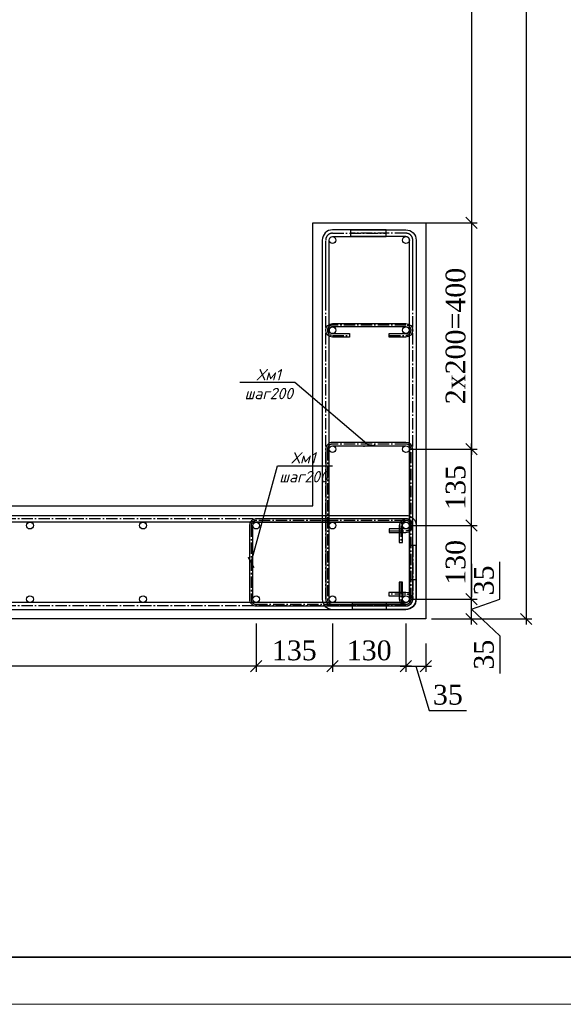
# Model space of a CAD drawing. Header units: millimetres. Extents: x -33345 to 4712671, y -3392 to 121473.
# Tile 207 of 256: x 1162856 to 1168624, y 44501 to 54941. Entities that reach past the tile are written whole.
import ezdxf
from ezdxf import colors
from ezdxf.entities.mleader import LeaderData, LeaderLine
from ezdxf.math import Vec2, Vec3

# ---------------------------------------------------------------- set-up
doc = ezdxf.new("R2010")
doc.units = ezdxf.units.MM
doc.linetypes.add('ГОСТ 2.303 6', pattern=[12, 8, -1.5, 1, -1.5])
doc.layers.add('_линия', color=7, linetype='Continuous')
doc.layers.add('СПДС_РАЗМЕРЫ', color=7, linetype='Continuous')
for name, color, linetype, lineweight in [('ACO-текст', 7, 'Continuous', 20), ('армирование', 150, 'Continuous', 50), ('Колонны', 1, 'Continuous', 40)]:
    doc.layers.add(name, color=color, linetype=linetype, lineweight=lineweight)
doc.styles.add('SIMPLEX350', font='times.ttf', dxfattribs={"height": 350})
doc.styles.add('style6', font='isocpeui.ttf')
doc.styles.add('X-U-RW-01$0$StyleROMANS', font='GOTHIC.TTF')
doc.styles.add('ГОСТ 2.304', font='cs_gost2304.shx', dxfattribs={"oblique": 15})
doc.dimstyles.new('СПДС', dxfattribs={"dimscale": 100, "dimtxt": 1.5, "dimasz": 1, "dimexe": 1, "dimexo": 1, "dimgap": 1, "dimtad": 1, "dimdec": 0, "dimtxsty": 'ГОСТ 2.304', "dimblk": 'OBLIQUE', "dimcen": 2.5, "dimdle": 1, "dimadec": 0, "dimazin": 2, "dimtfac": 0.75, "dimtdec": 0, "dimtmove": 1, "dimatfit": 3, "dimldrblk": 'ARCHTICK', "dimfxl": 1, "dimtfill": 1, "dimtolj": 1, "dimarcsym": 1})

# ---------------------------------------------------------------- blocks, each defined once
blk = doc.blocks.new('srhet')
at = {"lineweight": 20}
blk.add_lwpolyline([(-49807960, 24193266), (-49748560, 24193266), (-49748560, 24235266), (-49807960, 24235266)], close=True, dxfattribs=at)
at = {"lineweight": 35}
blk.add_lwpolyline([(-49805960, 24193766), (-49749060, 24193766), (-49749060, 24234766), (-49805960, 24234766)], close=True, dxfattribs=at)
blk = doc.blocks.new('_Oblique')
at = {"color": 0, "linetype": 'ByBlock', "lineweight": -2}
blk.add_line((-0.5, -0.5), (0.5, 0.5), dxfattribs=at)
blk = doc.blocks.new('*D193')
at = {"layer": 'Defpoints', "color": 0, "ltscale": 4, "transparency": 16777216}
for p in [(-47968922, 22686913), (-47968572, 22686563)]:
    blk.add_point(p, dxfattribs=at)
at = {"layer": 'СПДС_РАЗМЕРЫ', "color": 0, "lineweight": -2, "ltscale": 4, "transparency": 16777216}
for p, q in [((-47967264, 22686913), (-47967264, 22687575)), ((-47968822, 22686913), (-47967665, 22686913)), ((-47967765, 22686463), (-47967765, 22687013)), ((-47967765, 22686738), (-47967264, 22686913)), ((-47968472, 22686563), (-47967665, 22686563))]:
    blk.add_line(p, q, dxfattribs=at)
at = {"layer": 'СПДС_РАЗМЕРЫ', "color": 0, "lineweight": -2, "ltscale": 4, "transparency": 16777216, "xscale": 200, "yscale": 200, "zscale": 200, "rotation": 270}
blk.add_blockref('_Oblique', (-47967765, 22686563), dxfattribs=at)
at = {"layer": 'СПДС_РАЗМЕРЫ', "color": 0, "ltscale": 4, "transparency": 16777216, "insert": (-47967542, 22687244), "char_height": 350, "attachment_point": 5, "rotation": 90, "style": 'SIMPLEX350', "bg_fill": 3, "box_fill_scale": 1.1, "bg_fill_color": 256, "bg_fill_true_color": 13158600, "bg_fill_transparency": 0}
blk.add_mtext('\\A1;35', dxfattribs=at)
at = {"layer": 'Defpoints', "color": 0, "ltscale": 4, "transparency": 16777216}
blk.add_point((-47967765, 22686913), dxfattribs=at)
at = {"layer": 'СПДС_РАЗМЕРЫ', "color": 0, "lineweight": -2, "ltscale": 4, "transparency": 16777216, "xscale": 200, "yscale": 200, "zscale": 200, "rotation": 90}
blk.add_blockref('_Oblique', (-47967765, 22686913), dxfattribs=at)
blk = doc.blocks.new('_ArchTick')
at = {"color": 0, "linetype": 'ByBlock', "const_width": 0.15}
blk.add_lwpolyline([(-0.5, -0.5), (0.5, 0.5)], dxfattribs=at)
blk = doc.blocks.new('*D194')
at = {"layer": 'Defpoints', "color": 0, "ltscale": 4, "transparency": 16777216}
for p in [(-47968922, 22688213), (-47967765, 22688213), (-47968922, 22686913)]:
    blk.add_point(p, dxfattribs=at)
at = {"layer": 'СПДС_РАЗМЕРЫ', "color": 0, "lineweight": -2, "ltscale": 4, "transparency": 16777216}
for p, q in [((-47967765, 22686813), (-47967765, 22688313)), ((-47968822, 22688213), (-47967665, 22688213)), ((-47968822, 22686913), (-47967665, 22686913))]:
    blk.add_line(p, q, dxfattribs=at)
at = {"layer": 'СПДС_РАЗМЕРЫ', "color": 0, "lineweight": -2, "ltscale": 4, "transparency": 16777216, "xscale": 200, "yscale": 200, "zscale": 200}
for p, rotation in [((-47967765, 22688213), 90), ((-47967765, 22686913), 270)]:
    blk.add_blockref('_Oblique', p, dxfattribs=dict(at, rotation=rotation))
at = {"layer": 'СПДС_РАЗМЕРЫ', "color": 0, "ltscale": 4, "transparency": 16777216, "insert": (-47968043, 22687563), "char_height": 350, "attachment_point": 5, "rotation": 90, "style": 'SIMPLEX350', "bg_fill": 3, "box_fill_scale": 1.1, "bg_fill_color": 256, "bg_fill_true_color": 13158600, "bg_fill_transparency": 0}
blk.add_mtext('\\A1;130', dxfattribs=at)
blk = doc.blocks.new('*D195')
at = {"layer": 'Defpoints', "color": 0, "ltscale": 4, "transparency": 16777216}
for p in [(-47968922, 22689563), (-47967765, 22689563), (-47968922, 22688213)]:
    blk.add_point(p, dxfattribs=at)
at = {"layer": 'СПДС_РАЗМЕРЫ', "color": 0, "lineweight": -2, "ltscale": 4, "transparency": 16777216}
for p, q in [((-47968822, 22689563), (-47967665, 22689563)), ((-47967765, 22688113), (-47967765, 22689663)), ((-47968822, 22688213), (-47967665, 22688213))]:
    blk.add_line(p, q, dxfattribs=at)
at = {"layer": 'СПДС_РАЗМЕРЫ', "color": 0, "lineweight": -2, "ltscale": 4, "transparency": 16777216, "xscale": 200, "yscale": 200, "zscale": 200}
for p, rotation in [((-47967765, 22689563), 90), ((-47967765, 22688213), 270)]:
    blk.add_blockref('_Oblique', p, dxfattribs=dict(at, rotation=rotation))
at = {"layer": 'СПДС_РАЗМЕРЫ', "color": 0, "ltscale": 4, "transparency": 16777216, "insert": (-47968043, 22688888), "char_height": 350, "attachment_point": 5, "rotation": 90, "style": 'SIMPLEX350', "bg_fill": 3, "box_fill_scale": 1.1, "bg_fill_color": 256, "bg_fill_true_color": 13158600, "bg_fill_transparency": 0}
blk.add_mtext('\\A1;135', dxfattribs=at)
blk = doc.blocks.new('*D167')
at = {"layer": 'Defpoints', "color": 0, "ltscale": 4, "transparency": 16777216}
for p in [(-47968572, 22710566), (-47968572, 22686563), (-47966799, 22686563)]:
    blk.add_point(p, dxfattribs=at)
at = {"layer": 'СПДС_РАЗМЕРЫ', "color": 0, "lineweight": -2, "ltscale": 4, "transparency": 16777216}
for p, q in [((-47968472, 22710566), (-47966699, 22710566)), ((-47966799, 22710666), (-47966799, 22686463)), ((-47968472, 22686563), (-47966699, 22686563))]:
    blk.add_line(p, q, dxfattribs=at)
at = {"layer": 'СПДС_РАЗМЕРЫ', "color": 0, "lineweight": -2, "ltscale": 4, "transparency": 16777216, "xscale": 200, "yscale": 200, "zscale": 200}
for p, rotation in [((-47966799, 22710566), 90), ((-47966799, 22686563), 270)]:
    blk.add_blockref('_Oblique', p, dxfattribs=dict(at, rotation=rotation))
at = {"layer": 'СПДС_РАЗМЕРЫ', "color": 0, "ltscale": 4, "transparency": 16777216, "insert": (-47967077, 22698565), "char_height": 350, "attachment_point": 5, "rotation": 90, "style": 'SIMPLEX350', "bg_fill": 3, "box_fill_scale": 1.1, "bg_fill_color": 256, "bg_fill_true_color": 13158600, "bg_fill_transparency": 0}
blk.add_mtext('\\A1;2400', dxfattribs=at)
blk = doc.blocks.new('*D175')
at = {"layer": 'Defpoints', "color": 0, "ltscale": 4, "transparency": 16777216}
for p in [(-47968922, 22686913), (-47967765, 22686913), (-47968572, 22686563)]:
    blk.add_point(p, dxfattribs=at)
at = {"layer": 'СПДС_РАЗМЕРЫ', "color": 0, "lineweight": -2, "ltscale": 4, "transparency": 16777216}
for p, q in [((-47968822, 22686913), (-47967665, 22686913)), ((-47967765, 22686463), (-47967765, 22687013)), ((-47967765, 22686738), (-47967264, 22686264)), ((-47968472, 22686563), (-47967665, 22686563)), ((-47967264, 22686264), (-47967264, 22685602))]:
    blk.add_line(p, q, dxfattribs=at)
at = {"layer": 'СПДС_РАЗМЕРЫ', "color": 0, "lineweight": -2, "ltscale": 4, "transparency": 16777216, "xscale": 200, "yscale": 200, "zscale": 200}
for p, rotation in [((-47967765, 22686913), 90), ((-47967765, 22686563), 270)]:
    blk.add_blockref('_Oblique', p, dxfattribs=dict(at, rotation=rotation))
at = {"layer": 'СПДС_РАЗМЕРЫ', "color": 0, "ltscale": 4, "transparency": 16777216, "insert": (-47967542, 22685933), "char_height": 350, "attachment_point": 5, "rotation": 90, "style": 'SIMPLEX350', "bg_fill": 3, "box_fill_scale": 1.1, "bg_fill_color": 256, "bg_fill_true_color": 13158600, "bg_fill_transparency": 0}
blk.add_mtext('\\A1;35', dxfattribs=at)
blk = doc.blocks.new('*D176')
at = {"layer": 'Defpoints', "color": 0, "ltscale": 4, "transparency": 16777216}
for p in [(-47968922, 22688213), (-47967765, 22688213), (-47968922, 22686913)]:
    blk.add_point(p, dxfattribs=at)
at = {"layer": 'СПДС_РАЗМЕРЫ', "color": 0, "lineweight": -2, "ltscale": 4, "transparency": 16777216}
for p, q in [((-47967765, 22686813), (-47967765, 22688313)), ((-47968822, 22688213), (-47967665, 22688213)), ((-47968822, 22686913), (-47967665, 22686913))]:
    blk.add_line(p, q, dxfattribs=at)
at = {"layer": 'СПДС_РАЗМЕРЫ', "color": 0, "lineweight": -2, "ltscale": 4, "transparency": 16777216, "xscale": 200, "yscale": 200, "zscale": 200}
for p, rotation in [((-47967765, 22688213), 90), ((-47967765, 22686913), 270)]:
    blk.add_blockref('_Oblique', p, dxfattribs=dict(at, rotation=rotation))
at = {"layer": 'СПДС_РАЗМЕРЫ', "color": 0, "ltscale": 4, "transparency": 16777216, "insert": (-47968043, 22687563), "char_height": 350, "attachment_point": 5, "rotation": 90, "style": 'SIMPLEX350', "bg_fill": 3, "box_fill_scale": 1.1, "bg_fill_color": 256, "bg_fill_true_color": 13158600, "bg_fill_transparency": 0}
blk.add_mtext('\\A1;130', dxfattribs=at)
blk = doc.blocks.new('*D177')
at = {"layer": 'Defpoints', "color": 0, "ltscale": 4, "transparency": 16777216}
for p in [(-47968922, 22689563), (-47967765, 22689563), (-47968922, 22688213)]:
    blk.add_point(p, dxfattribs=at)
at = {"layer": 'СПДС_РАЗМЕРЫ', "color": 0, "lineweight": -2, "ltscale": 4, "transparency": 16777216}
for p, q in [((-47968822, 22689563), (-47967665, 22689563)), ((-47967765, 22688113), (-47967765, 22689663)), ((-47968822, 22688213), (-47967665, 22688213))]:
    blk.add_line(p, q, dxfattribs=at)
at = {"layer": 'СПДС_РАЗМЕРЫ', "color": 0, "lineweight": -2, "ltscale": 4, "transparency": 16777216, "xscale": 200, "yscale": 200, "zscale": 200}
for p, rotation in [((-47967765, 22689563), 90), ((-47967765, 22688213), 270)]:
    blk.add_blockref('_Oblique', p, dxfattribs=dict(at, rotation=rotation))
at = {"layer": 'СПДС_РАЗМЕРЫ', "color": 0, "ltscale": 4, "transparency": 16777216, "insert": (-47968043, 22688888), "char_height": 350, "attachment_point": 5, "rotation": 90, "style": 'SIMPLEX350', "bg_fill": 3, "box_fill_scale": 1.1, "bg_fill_color": 256, "bg_fill_true_color": 13158600, "bg_fill_transparency": 0}
blk.add_mtext('\\A1;135', dxfattribs=at)
blk = doc.blocks.new('*D168')
at = {"layer": 'Defpoints', "color": 0, "ltscale": 4, "transparency": 16777216}
for p in [(-47968922, 22686581), (-47968572, 22686231), (-47968572, 22685728)]:
    blk.add_point(p, dxfattribs=at)
at = {"layer": 'СПДС_РАЗМЕРЫ', "color": 0, "lineweight": -2, "ltscale": 4, "transparency": 16777216}
for p, q in [((-47968922, 22686481), (-47968922, 22685628)), ((-47968572, 22686131), (-47968572, 22685628)), ((-47969022, 22685728), (-47968472, 22685728)), ((-47968747, 22685728), (-47968511, 22684944)), ((-47968511, 22684944), (-47967850, 22684944))]:
    blk.add_line(p, q, dxfattribs=at)
at = {"layer": 'СПДС_РАЗМЕРЫ', "color": 0, "lineweight": -2, "ltscale": 4, "transparency": 16777216, "xscale": 200, "yscale": 200, "zscale": 200, "rotation": 180}
blk.add_blockref('_Oblique', (-47968922, 22685728), dxfattribs=at)
at = {"layer": 'СПДС_РАЗМЕРЫ', "color": 0, "lineweight": -2, "ltscale": 4, "transparency": 16777216, "xscale": 200, "yscale": 200, "zscale": 200}
blk.add_blockref('_Oblique', (-47968572, 22685728), dxfattribs=at)
at = {"layer": 'СПДС_РАЗМЕРЫ', "color": 0, "ltscale": 4, "transparency": 16777216, "insert": (-47968181, 22685222), "char_height": 350, "attachment_point": 5, "style": 'SIMPLEX350', "bg_fill": 3, "box_fill_scale": 1.1, "bg_fill_color": 256, "bg_fill_true_color": 13158600, "bg_fill_transparency": 0}
blk.add_mtext('\\A1;35', dxfattribs=at)
blk = doc.blocks.new('*D169')
at = {"layer": 'Defpoints', "color": 0, "ltscale": 4, "transparency": 16777216}
for p in [(-47970222, 22686581), (-47968922, 22686581), (-47970222, 22685728)]:
    blk.add_point(p, dxfattribs=at)
at = {"layer": 'СПДС_РАЗМЕРЫ', "color": 0, "lineweight": -2, "ltscale": 4, "transparency": 16777216}
for p, q in [((-47970222, 22686481), (-47970222, 22685628)), ((-47968922, 22686481), (-47968922, 22685628)), ((-47968822, 22685728), (-47970322, 22685728))]:
    blk.add_line(p, q, dxfattribs=at)
at = {"layer": 'СПДС_РАЗМЕРЫ', "color": 0, "lineweight": -2, "ltscale": 4, "transparency": 16777216, "xscale": 200, "yscale": 200, "zscale": 200, "rotation": 180}
blk.add_blockref('_Oblique', (-47970222, 22685728), dxfattribs=at)
at = {"layer": 'СПДС_РАЗМЕРЫ', "color": 0, "lineweight": -2, "ltscale": 4, "transparency": 16777216, "xscale": 200, "yscale": 200, "zscale": 200}
blk.add_blockref('_Oblique', (-47968922, 22685728), dxfattribs=at)
at = {"layer": 'СПДС_РАЗМЕРЫ', "color": 0, "ltscale": 4, "transparency": 16777216, "insert": (-47969572, 22686006), "char_height": 350, "attachment_point": 5, "style": 'SIMPLEX350', "bg_fill": 3, "box_fill_scale": 1.1, "bg_fill_color": 256, "bg_fill_true_color": 13158600, "bg_fill_transparency": 0}
blk.add_mtext('\\A1;130', dxfattribs=at)
blk = doc.blocks.new('*D170')
at = {"layer": 'Defpoints', "color": 0, "ltscale": 4, "transparency": 16777216}
for p in [(-47971572, 22686581), (-47970222, 22686581), (-47971572, 22685728)]:
    blk.add_point(p, dxfattribs=at)
at = {"layer": 'СПДС_РАЗМЕРЫ', "color": 0, "lineweight": -2, "ltscale": 4, "transparency": 16777216}
for p, q in [((-47971572, 22686481), (-47971572, 22685628)), ((-47970222, 22686481), (-47970222, 22685628)), ((-47970122, 22685728), (-47971672, 22685728))]:
    blk.add_line(p, q, dxfattribs=at)
at = {"layer": 'СПДС_РАЗМЕРЫ', "color": 0, "lineweight": -2, "ltscale": 4, "transparency": 16777216, "xscale": 200, "yscale": 200, "zscale": 200, "rotation": 180}
blk.add_blockref('_Oblique', (-47971572, 22685728), dxfattribs=at)
at = {"layer": 'СПДС_РАЗМЕРЫ', "color": 0, "lineweight": -2, "ltscale": 4, "transparency": 16777216, "xscale": 200, "yscale": 200, "zscale": 200}
blk.add_blockref('_Oblique', (-47970222, 22685728), dxfattribs=at)
at = {"layer": 'СПДС_РАЗМЕРЫ', "color": 0, "ltscale": 4, "transparency": 16777216, "insert": (-47970897, 22686006), "char_height": 350, "attachment_point": 5, "style": 'SIMPLEX350', "bg_fill": 3, "box_fill_scale": 1.1, "bg_fill_color": 256, "bg_fill_true_color": 13158600, "bg_fill_transparency": 0}
blk.add_mtext('\\A1;135', dxfattribs=at)
blk = doc.blocks.new('*D164')
at = {"layer": 'Defpoints', "color": 0, "ltscale": 4, "transparency": 16777216}
for p in [(-47968922, 22703566), (-47968572, 22693563), (-47967765, 22693563)]:
    blk.add_point(p, dxfattribs=at)
at = {"layer": 'СПДС_РАЗМЕРЫ', "color": 0, "lineweight": -2, "ltscale": 4, "transparency": 16777216}
for p, q in [((-47967765, 22703666), (-47967765, 22693463)), ((-47968822, 22703566), (-47967665, 22703566)), ((-47968472, 22693563), (-47967665, 22693563))]:
    blk.add_line(p, q, dxfattribs=at)
at = {"layer": 'СПДС_РАЗМЕРЫ', "color": 0, "lineweight": -2, "ltscale": 4, "transparency": 16777216, "xscale": 200, "yscale": 200, "zscale": 200}
for p, rotation in [((-47967765, 22703566), 90), ((-47967765, 22693563), 270)]:
    blk.add_blockref('_Oblique', p, dxfattribs=dict(at, rotation=rotation))
at = {"layer": 'СПДС_РАЗМЕРЫ', "color": 0, "ltscale": 4, "transparency": 16777216, "insert": (-47968043, 22698565), "char_height": 350, "attachment_point": 5, "rotation": 90, "style": 'SIMPLEX350', "bg_fill": 3, "box_fill_scale": 1.1, "bg_fill_color": 256, "bg_fill_true_color": 13158600, "bg_fill_transparency": 0}
blk.add_mtext('\\A1;1000', dxfattribs=at)
blk = doc.blocks.new('*D165')
at = {"layer": 'Defpoints', "color": 0, "ltscale": 4, "transparency": 16777216}
for p in [(-47968922, 22693563), (-47968572, 22689563), (-47967765, 22689563)]:
    blk.add_point(p, dxfattribs=at)
at = {"layer": 'СПДС_РАЗМЕРЫ', "color": 0, "lineweight": -2, "ltscale": 4, "transparency": 16777216}
for p, q in [((-47968822, 22693563), (-47967665, 22693563)), ((-47967765, 22693663), (-47967765, 22689463)), ((-47968472, 22689563), (-47967665, 22689563))]:
    blk.add_line(p, q, dxfattribs=at)
at = {"layer": 'СПДС_РАЗМЕРЫ', "color": 0, "lineweight": -2, "ltscale": 4, "transparency": 16777216, "xscale": 200, "yscale": 200, "zscale": 200}
for p, rotation in [((-47967765, 22693563), 90), ((-47967765, 22689563), 270)]:
    blk.add_blockref('_Oblique', p, dxfattribs=dict(at, rotation=rotation))
at = {"layer": 'СПДС_РАЗМЕРЫ', "color": 0, "ltscale": 4, "transparency": 16777216, "insert": (-47968043, 22691563), "char_height": 350, "attachment_point": 5, "rotation": 90, "style": 'SIMPLEX350', "bg_fill": 3, "box_fill_scale": 1.1, "bg_fill_color": 256, "bg_fill_true_color": 13158600, "bg_fill_transparency": 0}
blk.add_mtext('\\A1;2х200=400', dxfattribs=at)
blk = doc.blocks.new('*D183')
at = {"layer": 'Defpoints', "color": 0, "ltscale": 4, "transparency": 16777216}
for p in [(-47989572, 22686581), (-47971572, 22686581), (-47989572, 22685728)]:
    blk.add_point(p, dxfattribs=at)
at = {"layer": 'СПДС_РАЗМЕРЫ', "color": 0, "lineweight": -2, "ltscale": 4, "transparency": 16777216}
for p, q in [((-47989572, 22686481), (-47989572, 22685628)), ((-47971572, 22686481), (-47971572, 22685628)), ((-47971472, 22685728), (-47989672, 22685728))]:
    blk.add_line(p, q, dxfattribs=at)
at = {"layer": 'СПДС_РАЗМЕРЫ', "color": 0, "lineweight": -2, "ltscale": 4, "transparency": 16777216, "xscale": 200, "yscale": 200, "zscale": 200, "rotation": 180}
blk.add_blockref('_Oblique', (-47989572, 22685728), dxfattribs=at)
at = {"layer": 'СПДС_РАЗМЕРЫ', "color": 0, "lineweight": -2, "ltscale": 4, "transparency": 16777216, "xscale": 200, "yscale": 200, "zscale": 200}
blk.add_blockref('_Oblique', (-47971572, 22685728), dxfattribs=at)
at = {"layer": 'СПДС_РАЗМЕРЫ', "color": 0, "ltscale": 4, "transparency": 16777216, "insert": (-47980572, 22686007), "char_height": 350, "attachment_point": 5, "style": 'SIMPLEX350', "bg_fill": 3, "box_fill_scale": 1.1, "bg_fill_color": 256, "bg_fill_true_color": 13158600, "bg_fill_transparency": 0}
blk.add_mtext('\\A1;9*200=1800', dxfattribs=at)
blk = doc.blocks.new('t5y')
at = {"color": 0, "lineweight": 30, "ltscale": 12}
for points in [[(-47970281.7, 22692145.1), (-47970281.7, 22693259.9, -0.4142136), (-47970221.7, 22693319.9), (-47969274, 22693319.9), (-47969274, 22693439.9), (-47970221.7, 22693439.9, 0.4142136), (-47970401.7, 22693259.9), (-47970401.7, 22692145.1)], [(-47968861.7, 22692145.1), (-47968861.7, 22693259.9, 0.4142136), (-47968921.7, 22693319.9), (-47969895.7, 22693319.9), (-47969895.7, 22693439.9), (-47968921.7, 22693439.9, -0.4142136), (-47968741.7, 22693259.9), (-47968741.7, 22692145.1)], [(-47970401.7, 22693224.9), (-47970401.7, 22686913.5, 0.4142136), (-47970221.7, 22686733.5), (-47969265.7, 22686733.5), (-47969265.7, 22686853.5), (-47970221.7, 22686853.5, -0.4142136), (-47970281.7, 22686913.5), (-47970281.7, 22693224.9)]]:
    blk.add_lwpolyline(points, format="xyb", dxfattribs=at)
at = {"color": 0, "linetype": 'ГОСТ 2.303 6', "ltscale": 25}
for points in [[(-47970341.7, 22692145.1), (-47970341.7, 22693259.9, -0.4142136), (-47970221.7, 22693379.9), (-47969274, 22693379.9)], [(-47968801.7, 22692145.1), (-47968801.7, 22693259.9, 0.4142136), (-47968921.7, 22693379.9), (-47969895.7, 22693379.9)], [(-47969265.7, 22686793.5), (-47970221.7, 22686793.5, -0.4142136), (-47970341.7, 22686913.5), (-47970341.7, 22693224.9)], [(-47969221.7, 22691575.4), (-47968921.7, 22691575.4, 1), (-47968921.7, 22691755.4), (-47970221.7, 22691755.4, 1.0000035), (-47970221.7, 22691575.4), (-47969921.7, 22691575.4)], [(-47969011.7, 22687212.5), (-47969011.7, 22686913.5, 0.9975881), (-47968831.7, 22686913, 0.0012074), (-47968831.7, 22686913.8), (-47968831.7, 22689563.5, 0.4142135), (-47968921.7, 22689653.5), (-47970221.7, 22689653.5, 0.4142136), (-47970311.7, 22689563.5), (-47970311.7, 22686913.5, 0.4142136), (-47970221.7, 22686823.5), (-47968921.7, 22686823.5, 0.0001818), (-47968921.6, 22686823.5, 0.9996366), (-47968921.7, 22687003.5), (-47969222.7, 22687003.5)]]:
    blk.add_lwpolyline(points, format="xyb", dxfattribs=at)
at = {"color": 0, "lineweight": 30, "ltscale": 2}
blk.add_lwpolyline([(-47969921.7, 22691605.4), (-47969921.7, 22691545.4), (-47970221.7, 22691545.4, -1), (-47970221.7, 22691785.4), (-47968921.7, 22691785.4, -1), (-47968921.7, 22691545.4), (-47969221.7, 22691545.4), (-47969221.7, 22691605.4), (-47968921.7, 22691605.4, 1), (-47968921.7, 22691725.4), (-47970221.7, 22691725.4, 1.0000063), (-47970221.7, 22691605.4)], format="xyb", close=True, dxfattribs=at)
at = {"color": 0, "lineweight": 30, "ltscale": 12}
blk.add_lwpolyline([(-47968801.7, 22687860), (-47968801.7, 22689563.5, 0.4142135), (-47968921.7, 22689683.5), (-47970221.7, 22689683.5, 0.4142136), (-47970341.7, 22689563.5), (-47970341.7, 22686913.5, 0.4142136), (-47970221.7, 22686793.5), (-47968921.7, 22686793.5, 0.0001818), (-47968921.6, 22686793.5, 0.9996366), (-47968921.7, 22687033.5), (-47969222.7, 22687033.5), (-47969222.7, 22686973.5), (-47968921.7, 22686973.5, -0.9996366), (-47968921.6, 22686853.5, -0.0001818), (-47968921.7, 22686853.5), (-47970221.7, 22686853.5, -0.4142136), (-47970281.7, 22686913.5), (-47970281.7, 22689563.5, -0.4142136), (-47970221.7, 22689623.5), (-47968921.7, 22689623.5, -0.4142135), (-47968861.7, 22689563.5), (-47968861.7, 22686913.8, -0.0012074), (-47968861.7, 22686913.2, -0.9975881), (-47968981.7, 22686913.5), (-47968981.7, 22687212.5), (-47969041.7, 22687212.5), (-47969041.7, 22686913.5, 0.9975881), (-47968801.7, 22686912.9, 0.0012074), (-47968801.7, 22686913.8), (-47968801.7, 22687860, 0)], format="xyb", close=True, dxfattribs=at)
at = {"layer": 'армирование', "color": 0, "lineweight": 30, "ltscale": 4}
for centre in [(-47970221.7, 22693259.9), (-47970221.7, 22691665.4), (-47968921.7, 22691665.4), (-47970221.7, 22689563.5), (-47968921.7, 22689563.5), (-47975571.7, 22688213.5), (-47973571.7, 22688213.5), (-47973571.7, 22688213.5), (-47973571.7, 22688213.5), (-47971571.7, 22688213.5), (-47970221.7, 22688213.5), (-47968921.7, 22688213.5), (-47975571.7, 22686913.5), (-47973571.7, 22686913.5), (-47973571.7, 22686913.5), (-47973571.7, 22686913.5), (-47971571.7, 22686913.5), (-47970221.7, 22686913.5), (-47968921.7, 22686913.5)]:
    blk.add_circle(centre, 60, dxfattribs=at)
at = {"layer": 'Колонны', "color": 0, "lineweight": 30}
for points in [[(-47968571.7, 22693563.5), (-47968571.7, 22686563.5), (-47985761, 22686563.5)], [(-47985761, 22688563.5), (-47970571.7, 22688563.5), (-47970571.7, 22693563.5)]]:
    blk.add_lwpolyline(points, dxfattribs=at)
ml = blk.add_multileader_mtext('Standard')
ml.set_content('Хм1\\Pшаг200', color=256, style='style6')
ml.set_leader_properties()
ml.set_arrow_properties(name='ARCHTICK')
ml.build(insert=Vec2(0, 0))
ml.multileader.update_dxf_attribs({"text_left_attachment_type": 6, "text_right_attachment_type": 6, "dogleg_length": 0.36, "arrow_head_size": 150})
ctx = ml.context
ctx.base_point, ctx.char_height, ctx.arrow_head_size, ctx.plane_origin = Vec3(-47971809, 22690740.3), 200, 150, Vec3(-47962505.1, 22688756.7)
ctx.left_attachment, ctx.right_attachment, ctx.text_align_type = 6, 6, 1
notes = []
notes.append((ctx, [(1, (1, 1, 0), (-47970889.3, 22690740.3), (-1, 0), 0.36, [(0, [(-47969571.7, 22689623.5)], 0, [])])]))
ctx.mtext.insert, ctx.mtext.width, ctx.mtext.defined_height, ctx.mtext.alignment, ctx.mtext.flow_direction = Vec3(-47971349.3, 22690980.3), 1851.219, 842.8, 2, 5
ml = blk.add_multileader_mtext('Standard')
ml.set_content('Хм1\\Pшаг200', color=256, style='style6')
ml.set_leader_properties()
ml.set_arrow_properties(name='ARCHTICK')
ml.build(insert=Vec2(0, 0))
ml.multileader.update_dxf_attribs({"text_left_attachment_type": 6, "text_right_attachment_type": 6, "dogleg_length": 0.36, "arrow_head_size": 150})
ctx = ml.context
ctx.base_point, ctx.char_height, ctx.arrow_head_size, ctx.plane_origin = Vec3(-47971194.9, 22689271), 200, 150, Vec3(-47964745.1, 22686596.1)
ctx.left_attachment, ctx.right_attachment, ctx.text_align_type = 6, 6, 1
notes.append((ctx, [(0, (1, 1, 0), (-47971195.3, 22689271), (1, 0), 0.36, [(0, [(-47971661.7, 22687563.5)], 0, [])])]))
ctx.mtext.insert, ctx.mtext.width, ctx.mtext.defined_height, ctx.mtext.alignment, ctx.mtext.flow_direction = Vec3(-47970735.3, 22689511), 1851.219, 842.8, 2, 5
for ctx, leaders in notes:
    for number, flags, end, landing, length, lines in leaders:
        leader = LeaderData()
        leader.index, (leader.has_last_leader_line, leader.has_dogleg_vector, leader.attachment_direction) = number, flags
        leader.last_leader_point, leader.dogleg_vector, leader.dogleg_length = Vec3(end), Vec3(landing), length
        for number, points, colour, breaks in lines:
            line = LeaderLine()
            line.index, line.vertices, line.color, line.breaks = number, Vec3.list(points), colors.encode_raw_color(colour), breaks
            leader.lines.append(line)
        ctx.leaders.append(leader)
at = {"layer": 'СПДС_РАЗМЕРЫ', "color": 0, "ltscale": 4}
dim = blk.add_linear_dim(base=(-47967764.6, 22686913.5), p1=(-47968571.7, 22686563.5), p2=(-47968921.7, 22686913.5), angle=270, dimstyle='СПДС', override={"dimasz": 2, "dimlfac": 0.1, "dimtxsty": 'SIMPLEX350'}, dxfattribs=at)
dim.commit()
dim.dimension.update_dxf_attribs({"geometry": '*D193', "text_midpoint": (-47967263.8, 22687012.9), "dimtype": 128})
dim = blk.add_linear_dim(base=(-47967764.6, 22688213.5), p1=(-47968921.7, 22686913.5), p2=(-47968921.7, 22688213.5), angle=270, dimstyle='СПДС', override={"dimasz": 2, "dimlfac": 0.1, "dimtxsty": 'SIMPLEX350'}, dxfattribs=at)
dim.commit()
dim.dimension.update_dxf_attribs({"geometry": '*D194', "text_midpoint": (-47968042.6, 22687563.5)})
at = {"color": 0, "lineweight": 30, "ltscale": 12}
blk.add_lwpolyline([(-47985761, 22686733.5), (-47968921.7, 22686733.5, 0.4142136), (-47968741.7, 22686913.5), (-47968741.7, 22687860.3), (-47968861.7, 22687860.3), (-47968861.7, 22686913.5, -0.4142136), (-47968921.7, 22686853.5), (-47985761, 22686853.5)], format="xyb", dxfattribs=at)
at = {"color": 0, "linetype": 'ГОСТ 2.303 6', "ltscale": 25}
blk.add_lwpolyline([(-47968801.7, 22687860.3), (-47968801.7, 22686913.5, -0.4142136), (-47968921.7, 22686793.5), (-47985761, 22686793.5)], format="xyb", dxfattribs=at)
at = {"layer": 'СПДС_РАЗМЕРЫ', "color": 0, "ltscale": 4}
dim = blk.add_linear_dim(base=(-47967764.6, 22689563.5), p1=(-47968921.7, 22688213.5), p2=(-47968921.7, 22689563.5), angle=270, dimstyle='СПДС', override={"dimasz": 2, "dimlfac": 0.1, "dimtxsty": 'SIMPLEX350'}, dxfattribs=at)
dim.commit()
dim.dimension.update_dxf_attribs({"geometry": '*D195', "text_midpoint": (-47968042.6, 22688888.5)})
at = {"color": 0, "lineweight": 30, "ltscale": 12}
for points in [[(-47968741.7, 22693259.9), (-47968741.7, 22686913.5, -0.4142136), (-47968921.7, 22686733.5), (-47969868.6, 22686733.5), (-47969868.6, 22686853.5), (-47968921.7, 22686853.5, 0.4142136), (-47968861.7, 22686913.5), (-47968861.7, 22693259.9)], [(-47985761, 22688393.5), (-47968921.7, 22688393.5, -0.4142136), (-47968741.7, 22688213.5), (-47968741.7, 22687257.5), (-47968861.7, 22687257.5), (-47968861.7, 22688213.5, 0.4142136), (-47968921.7, 22688273.5), (-47985761, 22688273.5)]]:
    blk.add_lwpolyline(points, format="xyb", dxfattribs=at)
at = {"color": 0, "linetype": 'ГОСТ 2.303 6', "ltscale": 25}
for points in [[(-47969868.6, 22686793.5), (-47968921.7, 22686793.5, 0.4142136), (-47968801.7, 22686913.5), (-47968801.7, 22693259.9)], [(-47968801.7, 22687266.6), (-47968801.7, 22688213.5, 0.4142136), (-47968921.7, 22688333.5), (-47985761, 22688333.5)], [(-47969220.7, 22688123.5), (-47968921.7, 22688123.5, 0.9975881), (-47968921.3, 22688303.5, 0.0012074), (-47968922, 22688303.5), (-47971571.7, 22688303.5, 0.4142135), (-47971661.7, 22688213.5), (-47971661.7, 22686913.5, 0.4142136), (-47971571.7, 22686823.5), (-47968921.7, 22686823.5, 0.4142136), (-47968831.7, 22686913.5), (-47968831.7, 22688213.4, 0.0001818), (-47968831.7, 22688213.5, 0.9996366), (-47969011.7, 22688213.5), (-47969011.7, 22687912.5)]]:
    blk.add_lwpolyline(points, format="xyb", dxfattribs=at)
at = {"color": 0, "lineweight": 30, "ltscale": 12}
blk.add_lwpolyline([(-47969868.2, 22688333.5), (-47971571.7, 22688333.5, 0.4142135), (-47971691.7, 22688213.5), (-47971691.7, 22686913.5, 0.4142136), (-47971571.7, 22686793.5), (-47968921.7, 22686793.5, 0.4142136), (-47968801.7, 22686913.5), (-47968801.7, 22688213.4, 0.0001818), (-47968801.7, 22688213.6, 0.9996366), (-47969041.7, 22688213.5), (-47969041.7, 22687912.5), (-47968981.7, 22687912.5), (-47968981.7, 22688213.5, -0.9996366), (-47968861.7, 22688213.5, -0.0001818), (-47968861.7, 22688213.4), (-47968861.7, 22686913.5, -0.4142136), (-47968921.7, 22686853.5), (-47971571.7, 22686853.5, -0.4142136), (-47971631.7, 22686913.5), (-47971631.7, 22688213.5, -0.4142135), (-47971571.7, 22688273.5), (-47968922, 22688273.5, -0.0012074), (-47968921.4, 22688273.5, -0.9975881), (-47968921.7, 22688153.5), (-47969220.7, 22688153.5), (-47969220.7, 22688093.5), (-47968921.7, 22688093.5, 0.9975881), (-47968921.1, 22688333.5, 0.0012074), (-47968922, 22688333.5), (-47969868.2, 22688333.5, 0)], format="xyb", close=True, dxfattribs=at)
at = {"layer": 'СПДС_РАЗМЕРЫ', "color": 0, "ltscale": 4}
dim = blk.add_linear_dim(base=(-47966798.7, 22686563.5), p1=(-47968571.7, 22710566.1), p2=(-47968571.7, 22686563.5), angle=90, dimstyle='СПДС', override={"dimasz": 2, "dimlfac": 0.1, "dimtxsty": 'SIMPLEX350'}, dxfattribs=at)
dim.commit()
dim.dimension.update_dxf_attribs({"geometry": '*D167', "text_midpoint": (-47967076.7, 22698564.8)})
at = {"layer": 'Колонны', "color": 0, "lineweight": 30}
blk.add_line((-47970571.7, 22693563.5), (-47968571.7, 22693563.5), dxfattribs=at)
at = {"layer": 'СПДС_РАЗМЕРЫ', "color": 0, "ltscale": 4}
dim = blk.add_linear_dim(base=(-47967764.6, 22686913.5), p1=(-47968571.7, 22686563.5), p2=(-47968921.7, 22686913.5), angle=270, dimstyle='СПДС', override={"dimasz": 2, "dimlfac": 0.1, "dimtxsty": 'SIMPLEX350'}, dxfattribs=at)
dim.commit()
dim.dimension.update_dxf_attribs({"geometry": '*D175', "text_midpoint": (-47967263.8, 22686163.6), "dimtype": 128})
for base, p1, p2, angle, picture, middle in [((-47967764.6, 22693563.5), (-47968921.7, 22703566.1), (-47968571.7, 22693563.5), 90, '*D164', (-47968042.6, 22698564.8)), ((-47967764.6, 22688213.5), (-47968921.7, 22686913.5), (-47968921.7, 22688213.5), 270, '*D176', (-47968042.6, 22687563.5)), ((-47968571.7, 22685728.2), (-47968921.7, 22686580.6), (-47968571.7, 22686230.6), 180, '*D168', (-47968411.5, 22685222.1))]:
    dim = blk.add_linear_dim(base=base, p1=p1, p2=p2, angle=angle, dimstyle='СПДС', override={"dimasz": 2, "dimlfac": 0.1, "dimtxsty": 'SIMPLEX350'}, dxfattribs=at)
    dim.commit()
    dim.dimension.update_dxf_attribs({"geometry": picture, "text_midpoint": middle})
for base, p1, p2, angle, picture, middle in [((-47967764.6, 22689563.5), (-47968921.7, 22688213.5), (-47968921.7, 22689563.5), 270, '*D177', (-47968042.6, 22688888.5)), ((-47970221.7, 22685728.2), (-47968921.7, 22686580.6), (-47970221.7, 22686580.6), 180, '*D169', (-47969571.7, 22686006.2))]:
    dim = blk.add_linear_dim(base=base, p1=p1, p2=p2, angle=angle, dimstyle='СПДС', override={"dimasz": 2, "dimlfac": 0.1, "dimtxsty": 'SIMPLEX350'}, dxfattribs=at)
    dim.commit()
    dim.dimension.update_dxf_attribs({"geometry": picture, "text_midpoint": middle})
dim = blk.add_linear_dim(base=(-47967764.6, 22689563.5), p1=(-47968921.7, 22693563.5), p2=(-47968571.7, 22689563.5), angle=90, text='2х200=<>', dimstyle='СПДС', override={"dimasz": 2, "dimlfac": 0.1, "dimtxsty": 'SIMPLEX350'}, dxfattribs=at)
dim.commit()
dim.dimension.update_dxf_attribs({"geometry": '*D165', "text_midpoint": (-47968042.6, 22691563.5)})
dim = blk.add_linear_dim(base=(-47971571.7, 22685728.2), p1=(-47970221.7, 22686580.6), p2=(-47971571.7, 22686580.6), angle=180, dimstyle='СПДС', override={"dimasz": 2, "dimlfac": 0.1, "dimtxsty": 'SIMPLEX350'}, dxfattribs=at)
dim.commit()
dim.dimension.update_dxf_attribs({"geometry": '*D170', "text_midpoint": (-47970896.7, 22686006.2)})
at = {"layer": 'армирование', "color": 0, "lineweight": 30, "ltscale": 4}
blk.add_circle((-47968921.7, 22693259.9), 60, dxfattribs=at)
at = {"layer": 'СПДС_РАЗМЕРЫ', "color": 0, "ltscale": 4}
dim = blk.add_linear_dim(base=(-47989571.7, 22685728.2), p1=(-47971571.7, 22686580.6), p2=(-47989571.7, 22686580.6), text='9*200=<>', dimstyle='СПДС', override={"dimasz": 2, "dimlfac": 0.1, "dimtxsty": 'SIMPLEX350'}, dxfattribs=at)
dim.commit()
dim.dimension.update_dxf_attribs({"geometry": '*D183', "text_midpoint": (-47980571.7, 22686006.7)})

msp = doc.modelspace()

# ---------------------------------------------------------------- block references
at = {"layer": '_линия', "color": 18, "lineweight": 0}
msp.add_blockref('srhet', (50951152.006, -24148764.744), dxfattribs=at)

# ---------------------------------------------------------------- texts
at = {"layer": 'ACO-текст', "char_height": 300, "width": 17209.24487, "attachment_point": 1, "style": 'X-U-RW-01$0$StyleROMANS'}
for insert in [(996899.537, 52636.667), (1040202.768, 52636.667)]:
    msp.add_mtext('\\A1;\\pi-600,l600,t600;1.^IСоединения пересечений стержней арматуры выполнять вязаными стальной отожженной проволокой d=0.8-1.0мм. Применение ручной электродуговой сварки не допускается!\\P{\\A0;\\C0;2.^IДанный лист см. с л. КЖ-}', dxfattribs=dict(at, insert=insert))

# ---------------------------------------------------------------- next in the draw order: block references
at = {"xscale": 0.6, "yscale": 0.6, "zscale": 0.6}
msp.add_blockref('t5y', (29948307.88, -13563351.083), dxfattribs=at)

doc.saveas('drawing.dxf')
